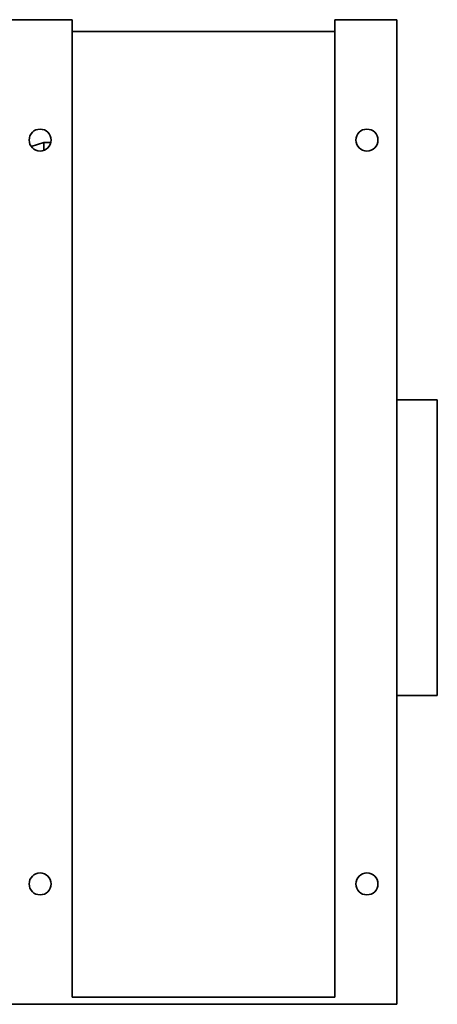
# Model space of a CAD drawing. Header units: millimetres. Extents: x 196 to 644, y 91 to 504.
# Tile 6 of 6: x 469 to 644, y 91 to 504. Entities that reach past the tile are written whole.
import ezdxf

# ---------------------------------------------------------------- set-up
doc = ezdxf.new("R2010")
doc.units = ezdxf.units.MM
doc.header["$LTSCALE"] = 2
doc.layers.add('Krawędzie widoczne(ISO)', color=7, linetype='Continuous', lineweight=35, true_color=0x262659)

msp = doc.modelspace()

# ---------------------------------------------------------------- linework, layer by layer
at = {"layer": 'Krawędzie widoczne(ISO)'}
for p, q in [((491.15, 503.5), (465.15, 503.5)), ((491.15, 503.5), (491.15, 93.5)), ((601.15, 503.5), (601.15, 93.5)), ((627.15, 503.5), (601.15, 503.5)), ((627.15, 503.5), (627.15, 90.5)), ((491.15, 498.58), (601.15, 498.58)), ((479.15, 451.97), (473.96, 450.26)), ((482.13, 451.97), (479.15, 451.97)), ((479.15, 451.97), (479.15, 448.65)), ((644.15, 344), (627.15, 344)), ((644.15, 344), (644.15, 220)), ((644.15, 220), (627.15, 220)), ((491.15, 93.5), (601.15, 93.5)), ((465.15, 90.5), (627.15, 90.5))]:
    msp.add_line(p, q, dxfattribs=at)
for centre in [(477.65, 453), (614.65, 453), (477.65, 141), (614.65, 141)]:
    msp.add_circle(centre, 4.6, dxfattribs=at)

doc.saveas('drawing.dxf')
